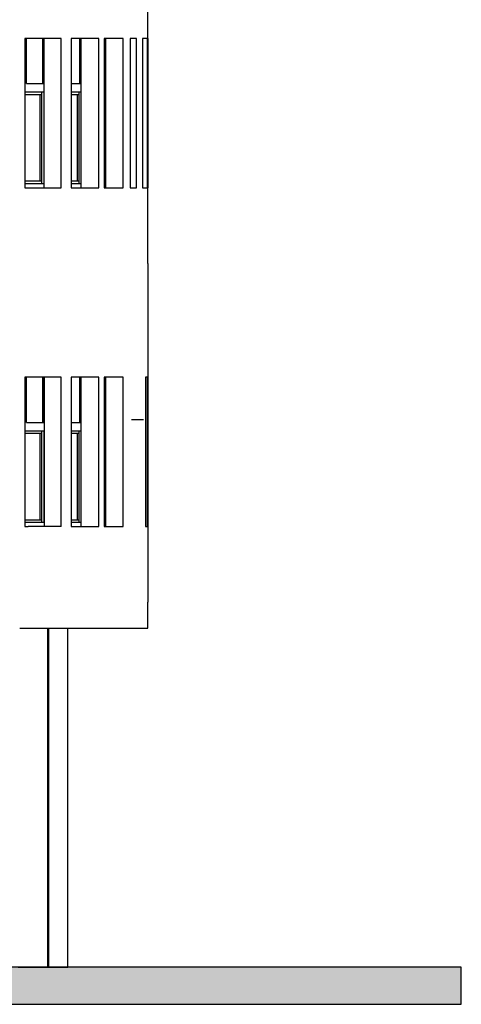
# Model space of a CAD drawing. Header units: millimetres. Extents: x -175445 to -20415, y -559200 to 231527.
# Tile 11 of 256: x -86453 to -81370, y -436860 to -425527. Entities that reach past the tile are written whole.
import ezdxf

# ---------------------------------------------------------------- set-up
doc = ezdxf.new("R2010")
doc.units = ezdxf.units.MM
doc.header["$MEASUREMENT"] = 0
doc.layers.add('Linia', color=7, linetype='Continuous')
doc.layers.add('Wypełnienie', color=7, linetype='Continuous')

msp = doc.modelspace()

# ---------------------------------------------------------------- hatches: boundary and pattern name
at = {"layer": 'Wypełnienie', "linetype": 'Continuous'}
msp.add_hatch(color=256, dxfattribs=at).paths.add_polyline_path([(-81370.094, -436432.102), (-136606.922, -436432.102), (-136606.922, -436860.399), (-81370.094, -436860.399)])

# ---------------------------------------------------------------- linework, layer by layer
at = {"layer": 'Linia'}
for p, q in [((-84977.524, -425742.102), (-84977.524, -424432.102)), ((-86354.218, -425742.102), (-86392.141, -425742.102)), ((-86392.141, -425742.102), (-86392.141, -427462.102)), ((-86388.737, -425742.102), (-86388.737, -426262.102)), ((-86374.27, -426262.102), (-86374.27, -425742.102)), ((-86198.033, -425742.102), (-86354.218, -425742.102)), ((-86051.79, -425742.102), (-86198.033, -425742.102)), ((-86187.301, -426262.102), (-86187.301, -425742.102)), ((-86172.458, -426262.102), (-86172.458, -425742.102)), ((-86172.343, -427462.102), (-86172.343, -425742.102)), ((-85995.541, -425742.102), (-86051.79, -425742.102)), ((-85973.367, -425742.102), (-85995.541, -425742.102)), ((-85973.367, -427462.102), (-85973.367, -425742.102)), ((-85789.186, -425742.102), (-85860.675, -425742.102)), ((-85860.675, -425742.102), (-85860.675, -427462.102)), ((-85672.849, -425742.102), (-85789.186, -425742.102)), ((-85758.696, -426262.102), (-85758.696, -425742.102)), ((-85743.786, -426262.102), (-85743.786, -425742.102)), ((-85743.7, -427462.102), (-85743.7, -425742.102)), ((-85566.504, -425742.102), (-85672.849, -425742.102)), ((-85543.596, -425742.102), (-85566.504, -425742.102)), ((-85543.596, -427462.102), (-85543.596, -425742.102)), ((-85481.788, -425742.102), (-85481.788, -427462.102)), ((-85470.161, -425742.102), (-85481.788, -425742.102)), ((-85477.717, -426262.102), (-85477.717, -425742.102)), ((-85383.829, -425742.102), (-85470.161, -425742.102)), ((-85462.76, -426262.102), (-85462.76, -425742.102)), ((-85462.7, -427462.102), (-85462.7, -425742.102)), ((-85307.517, -425742.102), (-85383.829, -425742.102)), ((-85262.24, -425742.102), (-85307.517, -425742.102)), ((-85262.24, -427462.102), (-85262.24, -425742.102)), ((-85180.41, -425742.102), (-85180.41, -427462.102)), ((-85137.08, -425742.102), (-85180.41, -425742.102)), ((-85108.489, -425742.102), (-85137.08, -425742.102)), ((-85108.489, -427462.102), (-85108.489, -425742.102)), ((-85040.83, -425742.102), (-85040.83, -427462.102)), ((-85010.713, -425742.102), (-85040.83, -425742.102)), ((-84989.604, -425742.102), (-85010.713, -425742.102)), ((-84981.132, -425742.102), (-84989.604, -425742.102)), ((-84981.132, -427462.102), (-84981.132, -425742.102)), ((-84977.939, -425742.102), (-84977.939, -427462.102)), ((-84977.524, -425742.102), (-84977.939, -425742.102)), ((-86392.141, -426262.102), (-86388.737, -426262.102)), ((-86172.458, -426362.102), (-86392.141, -426362.102)), ((-86374.27, -426262.102), (-86172.458, -426262.102)), ((-86197.195, -427412.102), (-86197.195, -426362.102)), ((-86172.458, -427412.102), (-86172.458, -426362.102)), ((-85860.675, -426262.102), (-85743.786, -426262.102)), ((-85743.786, -426362.102), (-85860.675, -426362.102)), ((-85768.637, -427412.102), (-85768.637, -426362.102)), ((-85743.786, -427412.102), (-85743.786, -426362.102)), ((-85481.788, -426262.102), (-85462.76, -426262.102)), ((-85462.76, -426362.102), (-85481.788, -426362.102)), ((-85462.76, -427412.102), (-85462.76, -426362.102)), ((-86392.141, -426387.102), (-86200.812, -426387.102)), ((-86215.654, -427387.102), (-86215.654, -426387.102)), ((-86200.812, -426387.102), (-86200.812, -427387.102)), ((-85860.675, -426387.102), (-85771.37, -426387.102)), ((-85786.28, -427387.102), (-85786.28, -426387.102)), ((-85771.37, -426387.102), (-85771.37, -427387.102)), ((-86200.812, -427387.102), (-86392.141, -427387.102)), ((-85771.37, -427387.102), (-85860.675, -427387.102)), ((-86392.141, -427412.102), (-86172.458, -427412.102)), ((-86392.141, -427462.102), (-86354.218, -427462.102)), ((-86354.218, -427462.102), (-86198.033, -427462.102)), ((-86198.033, -427462.102), (-86051.79, -427462.102)), ((-86051.79, -427462.102), (-85995.541, -427462.102)), ((-85995.541, -427462.102), (-85973.367, -427462.102)), ((-85860.675, -427412.102), (-85743.786, -427412.102)), ((-85860.675, -427462.102), (-85789.186, -427462.102)), ((-85789.186, -427462.102), (-85672.849, -427462.102)), ((-85672.849, -427462.102), (-85566.504, -427462.102)), ((-85566.504, -427462.102), (-85543.596, -427462.102)), ((-85481.788, -427412.102), (-85462.76, -427412.102)), ((-85481.788, -427462.102), (-85470.161, -427462.102)), ((-85470.161, -427462.102), (-85383.829, -427462.102)), ((-85383.829, -427462.102), (-85307.517, -427462.102)), ((-85307.517, -427462.102), (-85262.24, -427462.102)), ((-85180.41, -427462.102), (-85137.08, -427462.102)), ((-85137.08, -427462.102), (-85108.489, -427462.102)), ((-85040.83, -427462.102), (-85010.713, -427462.102)), ((-85010.713, -427462.102), (-84989.604, -427462.102)), ((-84989.604, -427462.102), (-84981.132, -427462.102)), ((-84977.939, -427462.102), (-84977.524, -427462.102)), ((-84977.524, -428332.102), (-84977.524, -427462.102)), ((-84977.654, -428332.102), (-84977.654, -429642.102)), ((-86354.188, -429642.102), (-86392.11, -429642.102)), ((-86392.11, -429642.102), (-86392.11, -431362.102)), ((-86388.71, -429642.102), (-86388.71, -430162.102)), ((-86374.244, -430162.102), (-86374.244, -429642.102)), ((-86198.006, -429642.102), (-86354.188, -429642.102)), ((-86051.766, -429642.102), (-86198.006, -429642.102)), ((-86187.278, -430162.102), (-86187.278, -429642.102)), ((-86172.436, -430162.102), (-86172.436, -429642.102)), ((-86172.321, -429642.102), (-86172.321, -431362.102)), ((-85973.344, -429642.102), (-86051.766, -429642.102)), ((-85973.344, -431362.102), (-85973.344, -429642.102)), ((-85789.168, -429642.102), (-85860.655, -429642.102)), ((-85860.655, -429642.102), (-85860.655, -431362.102)), ((-85672.834, -429642.102), (-85789.168, -429642.102)), ((-85758.685, -430162.102), (-85758.685, -429642.102)), ((-85743.775, -430162.102), (-85743.775, -429642.102)), ((-85743.688, -431362.102), (-85743.688, -429642.102)), ((-85566.492, -429642.102), (-85672.834, -429642.102)), ((-85543.584, -429642.102), (-85566.492, -429642.102)), ((-85543.584, -431362.102), (-85543.584, -429642.102)), ((-85481.778, -429642.102), (-85481.778, -431362.102)), ((-85470.152, -429642.102), (-85481.778, -429642.102)), ((-85477.715, -430162.102), (-85477.715, -429642.102)), ((-85383.823, -429642.102), (-85470.152, -429642.102)), ((-85462.759, -430162.102), (-85462.759, -429642.102)), ((-85462.698, -431362.102), (-85462.698, -429642.102)), ((-85307.513, -429642.102), (-85383.823, -429642.102)), ((-85262.238, -429642.102), (-85307.513, -429642.102)), ((-85262.238, -431362.102), (-85262.238, -429642.102)), ((-85003.079, -429642.102), (-85003.079, -431362.102)), ((-84989.105, -429642.102), (-85003.079, -429642.102)), ((-84982.201, -429642.102), (-84989.105, -429642.102)), ((-84982.201, -431362.102), (-84982.201, -429642.102)), ((-84978.029, -429642.102), (-84978.029, -431362.102)), ((-84977.654, -429642.102), (-84978.029, -429642.102)), ((-86392.11, -430162.102), (-86388.71, -430162.102)), ((-86374.244, -430162.102), (-86172.436, -430162.102)), ((-85860.655, -430162.102), (-85743.775, -430162.102)), ((-85481.778, -430162.102), (-85462.759, -430162.102)), ((-85121.039, -430132.102), (-85165.347, -430132.102)), ((-85026.071, -430132.102), (-85121.039, -430132.102)), ((-86172.436, -430262.102), (-86392.11, -430262.102)), ((-86392.11, -430287.102), (-86200.789, -430287.102)), ((-86215.632, -431287.102), (-86215.632, -430287.102)), ((-86200.789, -430287.102), (-86200.789, -431287.102)), ((-86197.173, -431312.102), (-86197.173, -430262.102)), ((-86172.436, -431312.102), (-86172.436, -430262.102)), ((-85743.775, -430262.102), (-85860.655, -430262.102)), ((-85860.655, -430287.102), (-85771.358, -430287.102)), ((-85786.268, -431287.102), (-85786.268, -430287.102)), ((-85771.358, -430287.102), (-85771.358, -431287.102)), ((-85768.625, -431312.102), (-85768.625, -430262.102)), ((-85743.775, -431312.102), (-85743.775, -430262.102)), ((-85462.759, -430262.102), (-85481.778, -430262.102)), ((-85462.759, -431312.102), (-85462.759, -430262.102)), ((-86200.789, -431287.102), (-86392.11, -431287.102)), ((-86392.11, -431312.102), (-86172.436, -431312.102)), ((-85771.358, -431287.102), (-85860.655, -431287.102)), ((-85860.655, -431312.102), (-85743.775, -431312.102)), ((-85481.778, -431312.102), (-85462.759, -431312.102)), ((-86392.11, -431362.102), (-86354.188, -431362.102)), ((-86198.006, -431362.102), (-86354.188, -431362.102)), ((-86051.766, -431362.102), (-86198.006, -431362.102)), ((-85973.344, -431362.102), (-86051.766, -431362.102)), ((-85860.655, -431362.102), (-85789.168, -431362.102)), ((-85789.168, -431362.102), (-85672.834, -431362.102)), ((-85672.834, -431362.102), (-85566.492, -431362.102)), ((-85566.492, -431362.102), (-85543.584, -431362.102)), ((-85481.778, -431362.102), (-85470.152, -431362.102)), ((-85470.152, -431362.102), (-85383.823, -431362.102)), ((-85383.823, -431362.102), (-85307.513, -431362.102)), ((-85307.513, -431362.102), (-85262.238, -431362.102)), ((-85003.079, -431362.102), (-84989.105, -431362.102)), ((-84989.105, -431362.102), (-84982.201, -431362.102)), ((-84978.029, -431362.102), (-84977.654, -431362.102)), ((-84977.654, -431362.102), (-84977.654, -432232.102)), ((-84977.622, -432532.102), (-84977.622, -432232.102)), ((-86452.517, -432532.102), (-86369.171, -432532.102)), ((-86369.171, -432532.102), (-86212.304, -432532.102)), ((-86212.304, -432532.102), (-86065.346, -432532.102)), ((-86128.62, -436432.102), (-86128.62, -432532.102)), ((-86118.513, -436432.102), (-86118.513, -432532.102)), ((-86065.346, -432532.102), (-85928.312, -432532.102)), ((-85928.312, -432532.102), (-85801.216, -432532.102)), ((-85898.77, -436432.102), (-85898.77, -432532.102)), ((-85801.216, -432532.102), (-85684.068, -432532.102)), ((-85684.068, -432532.102), (-85576.881, -432532.102)), ((-85576.881, -432532.102), (-85479.663, -432532.102)), ((-85479.663, -432532.102), (-85392.425, -432532.102)), ((-85392.425, -432532.102), (-85315.174, -432532.102)), ((-85315.174, -432532.102), (-85247.918, -432532.102)), ((-85247.918, -432532.102), (-85227.425, -432532.102)), ((-85227.425, -432532.102), (-85164.566, -432532.102)), ((-85164.566, -432532.102), (-85134.94, -432532.102)), ((-85134.94, -432532.102), (-85085.691, -432532.102)), ((-85085.691, -432532.102), (-85071.858, -432532.102)), ((-85071.858, -432532.102), (-85025.411, -432532.102)), ((-85025.411, -432532.102), (-85010, -432532.102)), ((-85010, -432532.102), (-84989.192, -432532.102)), ((-84989.192, -432532.102), (-84978.399, -432532.102)), ((-84978.399, -432532.102), (-84977.622, -432532.102)), ((-86470.041, -436432.102), (-86439.734, -436432.102)), ((-86439.734, -436432.102), (-86405.156, -436432.102)), ((-86405.156, -436432.102), (-86367.638, -436432.102)), ((-86367.638, -436432.102), (-86328.62, -436432.102)), ((-86328.62, -436432.102), (-86289.601, -436432.102)), ((-86289.601, -436432.102), (-86252.083, -436432.102)), ((-86252.083, -436432.102), (-86217.506, -436432.102)), ((-86217.506, -436432.102), (-86187.198, -436432.102)), ((-86187.198, -436432.102), (-86162.326, -436432.102)), ((-86162.326, -436432.102), (-86143.844, -436432.102)), ((-86143.844, -436432.102), (-86132.462, -436432.102)), ((-86132.462, -436432.102), (-86128.62, -436432.102)), ((-86128.62, -436432.102), (-86122.356, -436432.102)), ((-86122.356, -436432.102), (-86118.513, -436432.102)), ((-86118.513, -436432.102), (-86098.77, -436432.102)), ((-86098.77, -436432.102), (-86059.752, -436432.102)), ((-86059.752, -436432.102), (-86022.233, -436432.102)), ((-86022.233, -436432.102), (-85987.656, -436432.102)), ((-85987.656, -436432.102), (-85957.348, -436432.102)), ((-85957.348, -436432.102), (-85932.476, -436432.102)), ((-85932.476, -436432.102), (-85913.994, -436432.102)), ((-85913.994, -436432.102), (-85902.613, -436432.102)), ((-85902.613, -436432.102), (-85898.77, -436432.102))]:
    msp.add_line(p, q, dxfattribs=at)
at = {"layer": 'Wypełnienie', "flags": 128}
msp.add_lwpolyline([(-81370.094, -436432.102), (-136606.922, -436432.102), (-136606.922, -436860.399), (-81370.094, -436860.399)], close=True, dxfattribs=at)

doc.saveas('drawing.dxf')
